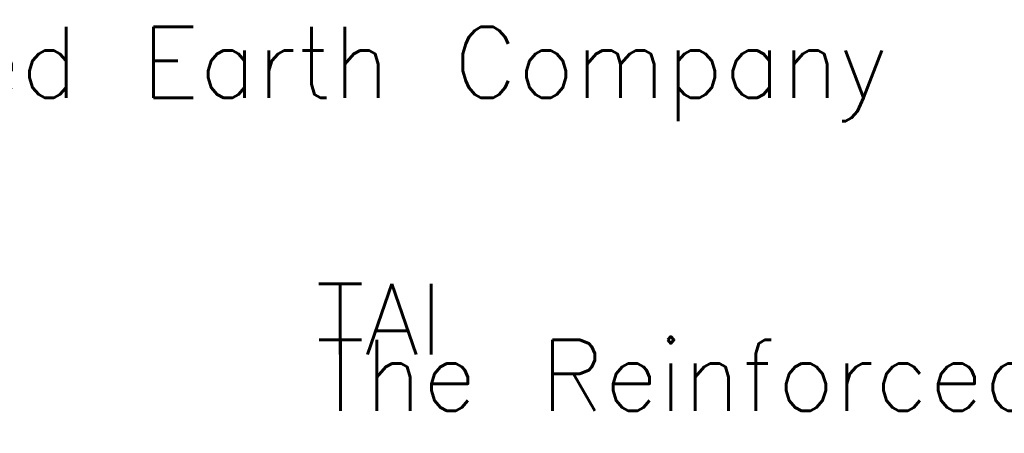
# Model space of a CAD drawing. Extents: x 10 to 1164, y 0 to 483.
# Tile 16 of 17: x 255 to 519, y 306 to 417. Entities that reach past the tile are written whole.
import ezdxf

# ---------------------------------------------------------------- set-up
doc = ezdxf.new("R2010")
doc.units = 0
doc.header["$LTSCALE"] = 25.4
doc.header["$MEASUREMENT"] = 0
doc.layers.add('TRASH', color=1, linetype='CONTINUOUS')
doc.styles.add('TXT_SHX', font='txt.shx')

msp = doc.modelspace()

# ---------------------------------------------------------------- texts
at = {"layer": 'TRASH', "color": 3, "linetype": 'CONTINUOUS', "style": 'TXT_SHX'}
for s, p in [('The Reinforced Earth Company', (76.29, 396.33)), ('The Reinforced Earth Company', (76.29, 396.33)), ('TAI', (334.45, 327.38)), ('TAI', (334.45, 327.38)), ('The Reinforced Earth Company', (334.52, 312.28)), ('The Reinforced Earth Company', (334.52, 312.28))]:
    msp.add_text(s, height=19, dxfattribs=at).set_placement(p)

doc.saveas('drawing.dxf')
